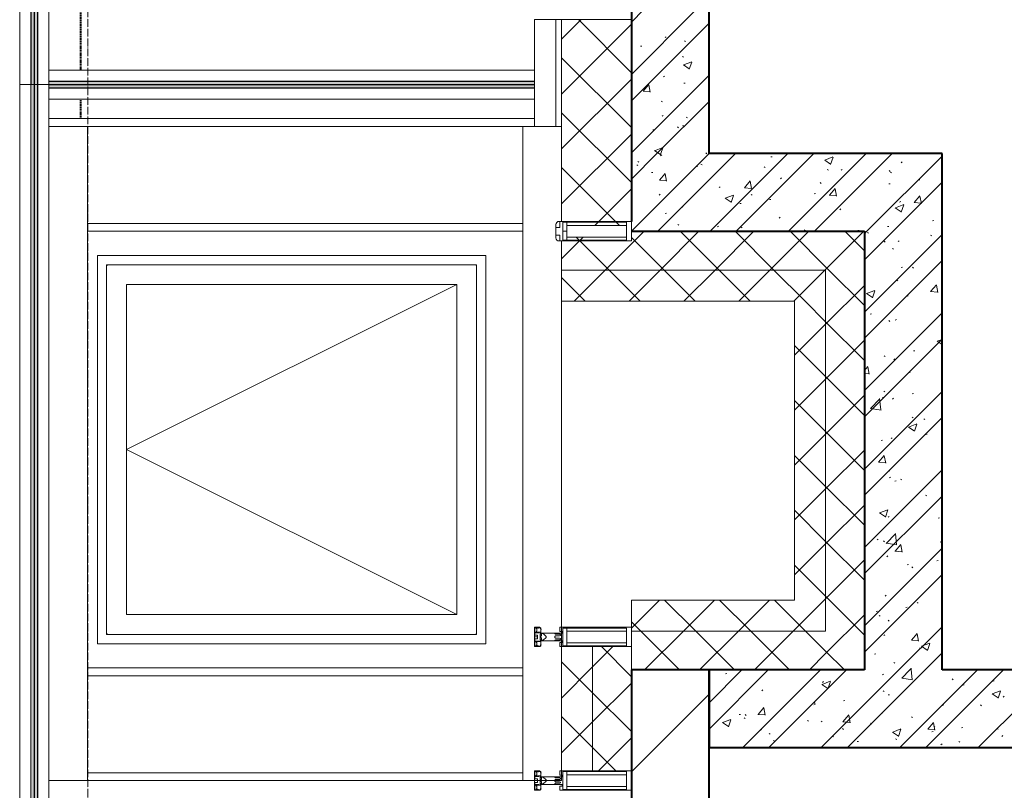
# Model space of a CAD drawing. Header units: millimetres. Extents: x -816133 to 919604, y 87941 to 147341.
# Tile 57 of 256: x -49027 to -46492, y 129214 to 131199. Entities that reach past the tile are written whole.
import ezdxf

# ---------------------------------------------------------------- set-up
doc = ezdxf.new("R2010")
doc.units = ezdxf.units.MM
for name, pattern in [('Линия сетки', [25, 20, -2.5, 0, -2.5]), ('Штрих_3_1_5_', [4.5, 3, -1.5]), ('Штриховая_ш3 п1_5', [4.5, 3, -1.5])]:
    doc.linetypes.add(name, pattern=pattern)
for name, color, linetype, lineweight in [('A-000-M_MASS', 7, 'Continuous', 18), ('A-200-M_WALL', 7, 'Continuous', 18), ('A-200-M_WALL_EXT', 7, 'Continuous', 18), ('A-200-M_WALL_INT', 7, 'Continuous', 18), ('A-200-M_WALL_PAT', 7, 'Continuous', 40), ('A-214-M_CURT_WALL', 7, 'Continuous', 18), ('S-280-M_STRUCT_FRAME', 7, 'Continuous', 18), ('Z-030-M_GRID', 7, 'Continuous', 9), ('Z-060-M_DETAIL', 7, 'Continuous', 18), ('Ограждение', 7, 'Continuous', 5), ('Поручни', 252, 'Continuous', 5), ('СС-011-ПОЖ-СИГНАЛИЗАЦИЯ', 1, 'Continuous', 30)]:
    doc.layers.add(name, color=color, linetype=linetype, lineweight=lineweight)
doc.layers.add('A-010-M_ROOM_SEPARATION', color=4, linetype='Штриховая_ш3 п1_5', lineweight=40, true_color=0x00ffff)

# ---------------------------------------------------------------- blocks, each defined once
blk = doc.blocks.new('10эт')
at = {"layer": 'Ограждение', "lineweight": 5}
h = blk.add_hatch(color=9, dxfattribs=at)
h.paths.add_polyline_path([(311305.7, 129909.1), (311313.7, 129909.1), (311313.7, 131180.7), (311305.7, 131180.7), (311305.7, 129996.5)])
h.paths.add_polyline_path([(311313.7, 131198.7), (311313.7, 132461.4), (311305.7, 132461.4), (311305.7, 131198.7)])
h.paths.add_polyline_path([(311313.7, 132479.4), (311313.7, 133751.1), (311305.7, 133751.1), (311305.7, 132479.4)])
h = blk.add_hatch(color=9, dxfattribs=at)
h.paths.add_polyline_path([(311314.7, 129909.1), (311322.7, 129909.1), (311322.7, 131180.7), (311314.7, 131180.7), (311314.7, 129996.5)])
h.paths.add_polyline_path([(311322.7, 131198.7), (311322.7, 132461.4), (311314.7, 132461.4), (311314.7, 131198.7)])
h.paths.add_polyline_path([(311322.7, 132479.4), (311322.7, 133751.1), (311314.7, 133751.1), (311314.7, 132479.4)])
for points in [[(311305.5, 128028.1), (311313.5, 128028.1), (311313.5, 129909.1), (311305.5, 129909.1), (311305.5, 128202.7)], [(311314.5, 128028.1), (311322.5, 128028.1), (311322.5, 129909.1), (311314.5, 129909.1), (311314.5, 128202.7)], [(312601.7, 129909.1), (312601.7, 129917.1), (311351.7, 129917.1), (311351.7, 129909.1), (312487.5, 129909.1)], [(312601.7, 129900.1), (312601.7, 129908.1), (311351.7, 129908.1), (311351.7, 129900.1), (312487.5, 129900.1)]]:
    blk.add_hatch(color=9, dxfattribs=at).paths.add_polyline_path(points)
at = {"layer": 'A-000-M_MASS', "color": 9, "lineweight": 5}
for p, q in [((311476.7, 128468.5), (311476.7, 129468.5)), ((312476.7, 129468.5), (311476.7, 129468.5)), ((312476.7, 129468.5), (312476.7, 128468.5)), ((311500.4, 129444.8), (311500.4, 128492.3)), ((312453, 129444.8), (311500.4, 129444.8)), ((312453, 128492.3), (312453, 129444.8)), ((312401.7, 129393.5), (311551.7, 128968.5)), ((311551.7, 129393.5), (311551.7, 128543.5)), ((312401.7, 129393.5), (311551.7, 129393.5)), ((312401.7, 128543.5), (312401.7, 129393.5)), ((311551.7, 128968.5), (312401.7, 128543.5)), ((311551.7, 128543.5), (312401.7, 128543.5)), ((311500.4, 128492.3), (312453, 128492.3)), ((312476.7, 128468.5), (311476.7, 128468.5))]:
    blk.add_line(p, q, dxfattribs=at)
for points, knots in [([(311502.4, 129442.8), (311502.3, 129443), (311502, 129443.3), (311501.7, 129443.6), (311501.5, 129443.8), (311501.3, 129443.9), (311501.2, 129444.1), (311501, 129444.2), (311500.9, 129444.4), (311500.7, 129444.6), (311500.6, 129444.7), (311500.5, 129444.8), (311500.4, 129444.8), (311500.4, 129444.8)], [0, 0, 0, 0, 0.166667, 0.25, 0.333333, 0.375, 0.416667, 0.5, 0.583333, 0.666667, 0.75, 0.833333, 1, 1, 1, 1]), ([(312453, 129444.8), (312453, 129444.8), (312453, 129444.8), (312452.9, 129444.7), (312452.8, 129444.6), (312452.6, 129444.4), (312452.4, 129444.2), (312452.3, 129444.1), (312452.1, 129443.9), (312452, 129443.8), (312451.8, 129443.6), (312451.5, 129443.3), (312451.2, 129443), (312451, 129442.8)], [-1, -1, -1, -1, -0.833333, -0.75, -0.666667, -0.583333, -0.5, -0.416667, -0.375, -0.333333, -0.25, -0.166667, 0, 0, 0, 0]), ([(311502.4, 128494.3), (311502.3, 128494.1), (311502, 128493.8), (311501.7, 128493.5), (311501.5, 128493.3), (311501.3, 128493.1), (311501.2, 128493), (311501, 128492.8), (311500.9, 128492.7), (311500.7, 128492.5), (311500.6, 128492.4), (311500.5, 128492.3), (311500.4, 128492.3), (311500.4, 128492.3)], [0, 0, 0, 0, 0.166667, 0.25, 0.333333, 0.375, 0.416667, 0.5, 0.583333, 0.666667, 0.75, 0.833333, 1, 1, 1, 1]), ([(312451, 128494.3), (312451.2, 128494.1), (312451.5, 128493.8), (312451.8, 128493.5), (312452, 128493.3), (312452.1, 128493.1), (312452.3, 128493), (312452.4, 128492.8), (312452.6, 128492.7), (312452.8, 128492.5), (312452.9, 128492.4), (312453, 128492.3), (312453, 128492.3), (312453, 128492.3)], [0, 0, 0, 0, 0.166667, 0.25, 0.333333, 0.375, 0.416667, 0.5, 0.583333, 0.666667, 0.75, 0.833333, 1, 1, 1, 1])]:
    blk.add_open_spline(points, degree=3, knots=knots, dxfattribs=at)
at = {"layer": 'A-010-M_ROOM_SEPARATION', "color": 9, "linetype": 'Штрих_3_1_5_'}
for p, q in [((311434.2, 129946.1), (311434.2, 136868.6)), ((311434.2, 129821.1), (311434.2, 129871.1))]:
    blk.add_line(p, q, dxfattribs=at)
at = {"layer": 'A-200-M_WALL', "color": 9, "lineweight": 9}
for p, q in [((312601.7, 130076.1), (312601.7, 129801.1)), ((312851.7, 130076.1), (312601.7, 130076.1)), ((312656.7, 129801.1), (312656.7, 130076.1)), ((312671.7, 129801.1), (312671.7, 130076.1)), ((312851.7, 129556.1), (312851.7, 130076.1)), ((313351.7, 129431.1), (312671.7, 129431.1)), ((313351.7, 129431.1), (313351.7, 129351.1)), ((313351.7, 128501.1), (313351.7, 129351.1)), ((312851.7, 128501.1), (313271.7, 128501.1)), ((313351.7, 128501.1), (313271.7, 128501.1)), ((312851.7, 128461.1), (312671.7, 128461.1)), ((312751.7, 128141.1), (312751.7, 128461.1)), ((312851.7, 128141.1), (312851.7, 128461.1)), ((312671.7, 128141.1), (312851.7, 128141.1))]:
    blk.add_line(p, q, dxfattribs=at)
at = {"layer": 'A-200-M_WALL_EXT', "color": 9, "lineweight": 9}
for p, q in [((313451.7, 129531.1), (312851.7, 129531.1)), ((313451.7, 129431.1), (313451.7, 129531.1)), ((313451.7, 129351.1), (313451.7, 129431.1)), ((312671.7, 129351.1), (313271.7, 129351.1)), ((313271.7, 129351.1), (313271.7, 128581.1)), ((313451.7, 128401.1), (313451.7, 129351.1)), ((313271.7, 128581.1), (312851.7, 128581.1)), ((312851.7, 128581.1), (312851.7, 128401.1)), ((312851.7, 128401.1), (313271.7, 128401.1)), ((313271.7, 128401.1), (313351.7, 128401.1)), ((313351.7, 128401.1), (313451.7, 128401.1))]:
    blk.add_line(p, q, dxfattribs=at)
at = {"layer": 'A-200-M_WALL_EXT', "color": 9, "lineweight": 40}
for p, q in [((313051.5, 128401.1), (312851.5, 128401.1)), ((312851.5, 128401.1), (312851.5, 127726)), ((313051.5, 127701.1), (313051.5, 128401.1))]:
    blk.add_line(p, q, dxfattribs=at)
at = {"layer": 'A-200-M_WALL_INT', "color": 9, "lineweight": 40}
for p, q in [((312851.5, 130101.1), (312851.5, 129731.1)), ((313051.5, 129731.1), (313051.5, 130101.1)), ((312851.5, 129731.1), (312851.5, 129556)), ((313651.7, 129731.1), (313051.5, 129731.1)), ((313651.7, 129531.1), (313651.7, 129731.1)), ((312851.7, 129531.1), (313451.7, 129531.1)), ((313451.7, 129531.1), (313451.7, 128401.1)), ((313651.7, 128401.1), (313651.7, 129531.1)), ((313451.7, 128401.1), (313051.5, 128401.1)), ((313051.5, 128401.1), (313051.5, 128201.1)), ((317851.7, 128401.1), (313651.7, 128401.1)), ((313051.5, 128201.1), (317851.7, 128201.1))]:
    blk.add_line(p, q, dxfattribs=at)
at = {"layer": 'A-200-M_WALL_INT', "color": 9, "lineweight": 5}
for p, q in [((311351.7, 129821.1), (311351.7, 129801.1)), ((311351.7, 129821.1), (312601.7, 129821.1)), ((312601.7, 129821.1), (312601.7, 129801.1)), ((312571.7, 129801.1), (311451.5, 129801.1)), ((311451.5, 129801.1), (312571.7, 129801.1)), ((312571.7, 129551.1), (311451.5, 129551.1)), ((311451.5, 129551.1), (312571.7, 129551.1)), ((312571.7, 129531.1), (311451.5, 129531.1)), ((311451.5, 128406.1), (312571.7, 128406.1)), ((311451.5, 128386.1), (312571.7, 128386.1)), ((312571.7, 128386.1), (311451.5, 128386.1)), ((311451.5, 128136.1), (312571.7, 128136.1)), ((312571.7, 128136.1), (311451.5, 128136.1)), ((312571.7, 128116.1), (311451.5, 128116.1))]:
    blk.add_line(p, q, dxfattribs=at)
at = {"layer": 'A-200-M_WALL_PAT', "color": 9, "linetype": 'Continuous', "lineweight": 9}
for p, q in [((312851.5, 129934.7), (313017.8, 130101.1)), ((312851.5, 130069.5), (312883.1, 130101.1)), ((312851.5, 129867.4), (313051.5, 130067.4)), ((312938.1, 130030), (312940.7, 130032.1)), ((312874.8, 130007.4), (312878.1, 130007.8)), ((312987.9, 130021.6), (312990.7, 130019.8)), ((312982.9, 129981.6), (312985.3, 129979.3)), ((312985.3, 129959.8), (313000.5, 129949.5)), ((312985.4, 129959.6), (313006.8, 129967.8)), ((313000.7, 129948.6), (313006.9, 129967)), ((312851.5, 129732.7), (313051.5, 129932.7)), ((312934.3, 129928.5), (312937, 129930.6)), ((312881.6, 129891.6), (312896.3, 129909.1)), ((312899.9, 129889.2), (312896.4, 129908.3)), ((312986.9, 129912.5), (312990.2, 129912.9)), ((312881.5, 129891.6), (312899.7, 129890)), ((312917.2, 129731.1), (313051.5, 129865.3)), ((312928.5, 129865.9), (312931.4, 129864.1)), ((312930.6, 129827.1), (312933.3, 129829.1)), ((312983.2, 129802.3), (312986.5, 129802.8)), ((312992.8, 129824.9), (312995.6, 129823.1)), ((312906.7, 129792.3), (312910, 129792.7)), ((312970.3, 129799.8), (312972.7, 129797.5)), ((312851.6, 129665.4), (312917.2, 129731.1)), ((312851.9, 129531.1), (313051.9, 129731.1)), ((312911.2, 129738.7), (312922.6, 129731.1)), ((312911.3, 129738.6), (312932.6, 129746.8)), ((312919.2, 129531.1), (313119.2, 129731.1)), ((312922.6, 129731.1), (312926.3, 129728.5)), ((312926.5, 129727.6), (312927.7, 129731.1)), ((312926.9, 129725.6), (312929.6, 129727.7)), ((312927.7, 129731.1), (312932.7, 129746)), ((313043.3, 129732.8), (313045.2, 129731.1)), ((313045.2, 129731.1), (313045.8, 129730.6)), ((313054, 129531.1), (313254, 129731.1)), ((313121.3, 129531.1), (313321.3, 129731.1)), ((313256, 129531.1), (313456, 129731.1)), ((313323.4, 129531.1), (313523.4, 129731.1)), ((312865.5, 129702.3), (312868, 129700)), ((312867.9, 129711), (312870.7, 129709.2)), ((313030.6, 129704.1), (313033.4, 129702.3)), ((313210.7, 129722.6), (313214.1, 129723.1)), ((313349.2, 129714.3), (313364.4, 129704.1)), ((313349.3, 129714.2), (313370.6, 129722.4)), ((313364.6, 129703.2), (313370.8, 129721.6)), ((313458.1, 129531.1), (313651.7, 129724.7)), ((313545.9, 129707.5), (313548.6, 129709.5)), ((312903, 129682.1), (312906.4, 129682.6)), ((312923.9, 129662.3), (312938.6, 129679.8)), ((312942.2, 129659.9), (312938.7, 129679)), ((313018.5, 129697.3), (313021.8, 129697.8)), ((313193.3, 129697.2), (313196.1, 129695.4)), ((313356, 129690.3), (313358.8, 129688.5)), ((313392, 129688), (313394.6, 129690)), ((313515.2, 129687.2), (313517.7, 129684.9)), ((313518.7, 129683.5), (313521.6, 129681.7)), ((312923.8, 129662.3), (312942, 129660.7)), ((313142.5, 129643.2), (313157.2, 129660.7)), ((313160.8, 129640.8), (313157.3, 129659.9)), ((313235.5, 129666.5), (313238.2, 129668.6)), ((313337.5, 129656.7), (313339.9, 129654.4)), ((313514.8, 129653), (313518.1, 129653.4)), ((313525.4, 129531.1), (313651.7, 129657.4)), ((313591.3, 129663.1), (313594.6, 129663.5)), ((312923.2, 129624.2), (312925.9, 129626.2)), ((313077.2, 129643.7), (313079.8, 129645.7)), ((313142.4, 129643.2), (313160.6, 129641.6)), ((313159.7, 129626.1), (313162.2, 129623.9)), ((313322.5, 129627.7), (313325.8, 129628.1)), ((313361.2, 129624.1), (313375.9, 129641.6)), ((313379.5, 129621.6), (313375.9, 129640.7)), ((313093.1, 129616), (313108.3, 129605.8)), ((313093.2, 129615.9), (313114.5, 129624.1)), ((313108.5, 129604.8), (313114.7, 129623.3)), ((313130.6, 129602.4), (313133.9, 129602.9)), ((313207.1, 129612.5), (313210.4, 129612.9)), ((313361, 129624.1), (313379.2, 129622.5)), ((313542.2, 129606), (313544.9, 129608.1)), ((313579.6, 129605), (313597.9, 129603.4)), ((313579.8, 129604.9), (313594.5, 129622.5)), ((313598.1, 129602.5), (313594.6, 129621.6)), ((312938.3, 129577.1), (312941.6, 129577.5)), ((312982, 129595.6), (312984.4, 129593.4)), ((313388.3, 129586.5), (313390.9, 129588.6)), ((313531.1, 129591.6), (313546.3, 129581.4)), ((313531.2, 129591.5), (313552.6, 129599.6)), ((313546.5, 129580.4), (313552.7, 129598.9)), ((313231.8, 129565.1), (313234.4, 129567.1)), ((313626.6, 129558.1), (313629.9, 129558.5)), ((312971.3, 129548.3), (312974.1, 129546.5)), ((313073.5, 129542.2), (313076.1, 129544.2)), ((313134, 129541.5), (313136.8, 129539.7)), ((313296.7, 129534.6), (313299.5, 129532.8)), ((313434.6, 129532.8), (313437.9, 129533.2)), ((313451.7, 129524.7), (313458.1, 129531.1)), ((313451.7, 129457.4), (313525.4, 129531.1)), ((313459.4, 129527.7), (313462.2, 129525.9)), ((313511.1, 129542.9), (313514.5, 129543.3)), ((313451.7, 129322.6), (313651.7, 129522.6)), ((313502.6, 129505.3), (313505.1, 129503.1)), ((313538.5, 129504.6), (313541.2, 129506.6)), ((313622.1, 129520.8), (313624.9, 129519)), ((313523.6, 129486.8), (313526.5, 129485)), ((313451.7, 129255.3), (313651.7, 129455.3)), ((313453.7, 129418.5), (313451.7, 129435.5)), ((313546.4, 129437.8), (313549.7, 129438.3)), ((313575.7, 129438.4), (313578.1, 129436.1)), ((313451.7, 129418.1), (313454, 129417.8)), ((313534.8, 129403.1), (313537.5, 129405.1)), ((313457.1, 129370.4), (313478.4, 129378.6)), ((313472.4, 129359.4), (313478.5, 129377.8)), ((313621.9, 129375.7), (313640.1, 129374.1)), ((313622.1, 129375.7), (313636.8, 129393.2)), ((313640.4, 129373.2), (313636.9, 129392.3)), ((313457, 129370.6), (313472.1, 129360.4)), ((313561.4, 129365.9), (313564.3, 129364.1)), ((313451.7, 129120.6), (313651.7, 129320.6)), ((313466.2, 129317.6), (313469.5, 129318.1)), ((313514.3, 129301.2), (313516.8, 129298.9)), ((313531.1, 129301.6), (313533.8, 129303.7)), ((313451.7, 129053.2), (313651.7, 129253.2)), ((313638.9, 129247.9), (313651.7, 129239.2)), ((313639, 129247.7), (313651.7, 129252.6)), ((313578.3, 129222.7), (313581.6, 129223.2)), ((313502.1, 129210.1), (313504.9, 129208.3)), ((313527.4, 129200.2), (313530.1, 129202.2)), ((313451.7, 129172.6), (313460.4, 129183)), ((313464, 129163.1), (313460.5, 129182.2)), ((313566.4, 129169.2), (313569.2, 129167.4)), ((313451.7, 129165), (313463.8, 129164)), ((313451.7, 128918.5), (313651.7, 129118.5)), ((313501.7, 129119.4), (313504.2, 129117.1)), ((313467.3, 129074.5), (313491, 129099.2)), ((313494.1, 129071.1), (313490.7, 129100.1)), ((313498.1, 129102.5), (313501.4, 129102.9)), ((313523.7, 129098.7), (313526.4, 129100.7)), ((313574.6, 129112.6), (313578, 129113)), ((313467.3, 129074.6), (313494.4, 129070.4)), ((313451.7, 128851.2), (313651.7, 129051.2)), ((313574.8, 129052.4), (313577.2, 129050.2)), ((313604.2, 129048.3), (313607, 129046.5)), ((313564.7, 129026.8), (313579.9, 129016.6)), ((313564.9, 129026.7), (313586.2, 129034.9)), ((313580.1, 129015.7), (313586.3, 129034.1)), ((313494.5, 128992.4), (313497.8, 128992.8)), ((313520, 128997.2), (313522.7, 128999.3)), ((313609.9, 129007.6), (313613.2, 129008)), ((313488, 128936.3), (313502.7, 128953.8)), ((313506.3, 128933.8), (313502.8, 128952.9)), ((313451.7, 128716.5), (313651.7, 128916.5)), ((313487.9, 128936.3), (313506.1, 128934.7)), ((313513.4, 128915.2), (313515.9, 128913)), ((313516.3, 128895.8), (313519, 128897.8)), ((313544.8, 128892.6), (313547.6, 128890.8)), ((313529.7, 128887.3), (313533, 128887.8)), ((313451.7, 128649.1), (313651.7, 128849.1)), ((313609.1, 128851.6), (313611.9, 128849.8)), ((313490.7, 128805.7), (313512, 128813.9)), ((313490.6, 128805.8), (313505.7, 128795.6)), ((313506, 128794.6), (313512.1, 128813.1)), ((313512.6, 128794.3), (313515.2, 128796.3)), ((313641.8, 128792.4), (313645.1, 128792.9)), ((313451.7, 128767.4), (313452.9, 128767.6)), ((313507.7, 128727.1), (313531.4, 128751.9)), ((313534.5, 128723.8), (313531.2, 128752.7)), ((313451.7, 128514.4), (313651.7, 128714.4)), ((313484.2, 128737.7), (313487, 128735.9)), ((313500.8, 128733.4), (313503.3, 128731.1)), ((313507.7, 128727.2), (313534.8, 128723)), ((313530.3, 128707), (313545, 128724.5)), ((313548.6, 128704.6), (313545.1, 128723.7)), ((313646.9, 128730.8), (313649.7, 128729)), ((313508.9, 128692.8), (313511.5, 128694.9)), ((313530.2, 128707), (313548.4, 128705.4)), ((313561.6, 128672.2), (313565, 128672.7)), ((313573.9, 128666.5), (313576.3, 128664.2)), ((313638.1, 128682.3), (313641.5, 128682.7)), ((313451.7, 128447.1), (313651.7, 128647.1)), ((313505.2, 128591.4), (313507.8, 128593.4)), ((313558, 128562.1), (313561.3, 128562.5)), ((313587.5, 128575), (313590.3, 128573.2)), ((313481.4, 128552), (313484.8, 128552.4)), ((313489.1, 128541), (313491.9, 128539.2)), ((313512.5, 128529.3), (313515, 128527)), ((313540.4, 128401.1), (313651.7, 128512.4)), ((313501.5, 128489.9), (313504.1, 128491.9)), ((313572.6, 128477.7), (313587.3, 128495.2)), ((313590.9, 128475.3), (313587.4, 128494.4)), ((313572.5, 128477.7), (313590.7, 128476.2)), ((313598.4, 128462.1), (313613.5, 128451.8)), ((313598.5, 128461.9), (313619.8, 128470.1)), ((313613.7, 128450.9), (313619.9, 128469.3)), ((313477.8, 128441.9), (313481.1, 128442.3)), ((313593.2, 128457.1), (313596.5, 128457.5)), ((313607.7, 128401.1), (313651.7, 128445)), ((313526.9, 128420.1), (313529.7, 128418.3)), ((313051.5, 128316.2), (313136.3, 128401.1)), ((313051.5, 128248.9), (313203.6, 128401.1)), ((313093.5, 128391.3), (313096.9, 128391.7)), ((313138.3, 128201.1), (313338.3, 128401.1)), ((313205.7, 128201.1), (313405.7, 128401.1)), ((313340.4, 128201.1), (313540.4, 128401.1)), ((313407.7, 128201.1), (313607.7, 128401.1)), ((313497.8, 128388.4), (313500.4, 128390.5)), ((313542.5, 128201.1), (313742.5, 128401.1)), ((313548.1, 128379.8), (313568.5, 128401.1)), ((313568.5, 128401.1), (313571.8, 128404.5)), ((313572.1, 128401.1), (313571.6, 128405.4)), ((313574.9, 128376.4), (313572.1, 128401.1)), ((313609.8, 128201.1), (313809.8, 128401.1)), ((313744.5, 128201.1), (313944.5, 128401.1)), ((313342.3, 128363.8), (313357.4, 128353.5)), ((313342.4, 128363.6), (313363.7, 128371.8)), ((313343.8, 128368.9), (313346.5, 128371)), ((313357.6, 128352.6), (313363.8, 128371)), ((313548.1, 128379.9), (313575.2, 128375.7)), ((313677.7, 128377.9), (313680.2, 128375.7)), ((313705.3, 128362.2), (313708.6, 128362.6)), ((313781.8, 128372.2), (313785.2, 128372.7)), ((312851.6, 128138.8), (313051.5, 128338.7)), ((313187.3, 128347.5), (313190, 128349.5)), ((313499.9, 128347.4), (313502.4, 128345.2)), ((313513, 128336.8), (313516.4, 128337.3)), ((313780.3, 128339.3), (313795.5, 128329.1)), ((313780.4, 128339.2), (313801.7, 128347.4)), ((313795.7, 128328.2), (313801.8, 128346.6)), ((313808.9, 128331.3), (313811.5, 128333.3)), ((313321.1, 128311.6), (313324.4, 128312)), ((313322.2, 128316.9), (313324.6, 128314.6)), ((313397.6, 128321.6), (313400.9, 128322.1)), ((313652.4, 128309.8), (313655, 128311.9)), ((313750.7, 128311), (313753.2, 128308.7)), ((313128.8, 128286.3), (313132.1, 128286.7)), ((313144.4, 128286.4), (313146.9, 128284.1)), ((313177.5, 128286.7), (313195.7, 128285.1)), ((313177.7, 128286.7), (313192.4, 128304.2)), ((313196, 128284.3), (313192.4, 128303.4)), ((313396.3, 128267.6), (313411, 128285.1)), ((313414.6, 128265.2), (313411.1, 128284.3)), ((313494.1, 128287), (313496.7, 128289)), ((313086.2, 128265.4), (313101.3, 128255.2)), ((313086.3, 128265.3), (313107.6, 128273.5)), ((313101.5, 128254.3), (313107.7, 128272.7)), ((313142.1, 128278.1), (313144.9, 128276.3)), ((313304.8, 128271.2), (313307.6, 128269.4)), ((313340.1, 128267.5), (313342.8, 128269.5)), ((313396.1, 128267.6), (313414.4, 128266)), ((313467.5, 128264.3), (313470.4, 128262.5)), ((313573, 128280.5), (313575.4, 128278.2)), ((313614.9, 128248.5), (313629.6, 128266)), ((313633.2, 128246), (313629.7, 128265.1)), ((313630.2, 128257.5), (313633.1, 128255.7)), ((313183.6, 128246), (313186.3, 128248)), ((313206.4, 128237.2), (313209.2, 128235.4)), ((313395.2, 128250), (313397.7, 128247.7)), ((313524.2, 128241), (313539.4, 128230.8)), ((313524.3, 128240.9), (313545.6, 128249.1)), ((313539.6, 128229.9), (313545.7, 128248.3)), ((313614.8, 128248.5), (313633, 128246.9)), ((313625.1, 128241.9), (313628.5, 128242.4)), ((313701.6, 128252), (313705, 128252.5)), ((313792.9, 128250.6), (313795.8, 128248.8)), ((313805.2, 128229.8), (313807.8, 128231.9)), ((313217.5, 128219.5), (313219.9, 128217.2)), ((313369.1, 128230.3), (313371.9, 128228.5)), ((313432.8, 128216.6), (313436.2, 128217.1)), ((313531.8, 128223.4), (313534.6, 128221.6)), ((313648.7, 128208.4), (313651.3, 128210.4)), ((313694.5, 128216.5), (313697.3, 128214.7)), ((313317.4, 128201.4), (313320.7, 128201.9))]:
    blk.add_line(p, q, dxfattribs=at)
at = {"layer": 'A-200-M_WALL_PAT', "color": 9, "linetype": 'Continuous', "lineweight": 5}
for p, q in [((312671.7, 130025.8), (312722, 130076.1)), ((312671.7, 129884.4), (312851.7, 130064.4)), ((312851.7, 129939.4), (312715, 130076.1)), ((312851.7, 129797.9), (312671.7, 129977.9)), ((312671.7, 129743), (312851.7, 129923)), ((312851.7, 129656.5), (312671.7, 129836.5)), ((312671.7, 129601.5), (312851.7, 129781.5)), ((312820.9, 129546), (312671.7, 129695.1)), ((312757.5, 129546), (312851.7, 129640.1)), ((312784.1, 129431.1), (312884.1, 129531.1)), ((312925.5, 129431.1), (313025.5, 129531.1)), ((313077.2, 129431.1), (312977.2, 129531.1)), ((313066.9, 129431.1), (313166.9, 129531.1)), ((313218.6, 129431.1), (313118.6, 129531.1)), ((313208.3, 129431.1), (313308.3, 129531.1)), ((313360, 129431.1), (313260, 129531.1)), ((313349.8, 129431.1), (313449.8, 129531.1)), ((313451.7, 129480.8), (313401.4, 129531.1)), ((312671.7, 129460.1), (312727.7, 129516.2)), ((312794.3, 129431.1), (312709.2, 129516.2)), ((312935.8, 129431.1), (312851.7, 129515.1)), ((312704.1, 129351.1), (312784.1, 129431.1)), ((312874.3, 129351.1), (312794.3, 129431.1)), ((312845.5, 129351.1), (312925.5, 129431.1)), ((313015.8, 129351.1), (312935.8, 129431.1)), ((312986.9, 129351.1), (313066.9, 129431.1)), ((313157.2, 129351.1), (313077.2, 129431.1)), ((313128.3, 129351.1), (313208.3, 129431.1)), ((313298.6, 129351.1), (313218.6, 129431.1)), ((313269.8, 129351.1), (313349.8, 129431.1)), ((313451.7, 129339.4), (313360, 129431.1)), ((312732.9, 129351.1), (312671.7, 129412.2)), ((313351.7, 129291.6), (313451.7, 129391.6)), ((313351.7, 129297.9), (313298.6, 129351.1)), ((313451.7, 129197.9), (313351.7, 129297.9)), ((313271.7, 129211.6), (313351.7, 129291.6)), ((313351.7, 129150.2), (313451.7, 129250.2)), ((313351.7, 129156.5), (313271.7, 129236.5)), ((313271.7, 129070.2), (313351.7, 129150.2)), ((313451.7, 129056.5), (313351.7, 129156.5)), ((313351.7, 129015.1), (313271.7, 129095.1)), ((313351.7, 129008.7), (313451.7, 129108.7)), ((313271.7, 128928.7), (313351.7, 129008.7)), ((313451.7, 128915.1), (313351.7, 129015.1)), ((313351.7, 128867.3), (313451.7, 128967.3)), ((313351.7, 128873.7), (313271.7, 128953.7)), ((313271.7, 128787.3), (313351.7, 128867.3)), ((313451.7, 128773.7), (313351.7, 128873.7)), ((313351.7, 128725.9), (313451.7, 128825.9)), ((313351.7, 128732.2), (313271.7, 128812.2)), ((313271.7, 128645.9), (313351.7, 128725.9)), ((313451.7, 128632.2), (313351.7, 128732.2)), ((313351.7, 128590.8), (313271.7, 128670.8)), ((313351.7, 128584.5), (313451.7, 128684.5)), ((313451.7, 128490.8), (313351.7, 128590.8)), ((312851.7, 128508.7), (312924, 128581.1)), ((313017.2, 128501.1), (312937.2, 128581.1)), ((312985.4, 128501.1), (313065.4, 128581.1)), ((313158.7, 128501.1), (313078.7, 128581.1)), ((313126.9, 128501.1), (313206.9, 128581.1)), ((313271.7, 128529.4), (313220.1, 128581.1)), ((313271.7, 128504.5), (313351.7, 128584.5)), ((313351.7, 128443.1), (313451.7, 128543.1)), ((312875.8, 128501.1), (312851.7, 128525.1)), ((313300.1, 128501.1), (313271.7, 128529.4)), ((312975.8, 128401.1), (312875.8, 128501.1)), ((312885.4, 128401.1), (312985.4, 128501.1)), ((313117.2, 128401.1), (313017.2, 128501.1)), ((313026.9, 128401.1), (313126.9, 128501.1)), ((313258.7, 128401.1), (313158.7, 128501.1)), ((313168.3, 128401.1), (313268.3, 128501.1)), ((313268.3, 128501.1), (313271.7, 128504.5)), ((313351.7, 128449.4), (313300.1, 128501.1)), ((312751.7, 128408.7), (312804, 128461.1)), ((312851.7, 128383.7), (312774.4, 128461.1)), ((313309.7, 128401.1), (313351.7, 128443.1)), ((313400.1, 128401.1), (313351.7, 128449.4)), ((312751.7, 128342.3), (312671.7, 128422.3)), ((312671.7, 128328.7), (312751.7, 128408.7)), ((313451.1, 128401.1), (313451.7, 128401.6)), ((312751.7, 128267.3), (312851.7, 128367.3)), ((312851.7, 128242.3), (312751.7, 128342.3)), ((312751.7, 128200.9), (312671.7, 128280.9)), ((312671.7, 128187.3), (312751.7, 128267.3)), ((312766.9, 128141.1), (312851.7, 128225.9)), ((312811.5, 128141.1), (312751.7, 128200.9))]:
    blk.add_line(p, q, dxfattribs=at)
at = {"layer": 'A-214-M_CURT_WALL', "color": 9, "lineweight": 5, "extrusion": (0, 0, -1)}
for p, q in [((312839, 129556.1), (312675.3, 129556.1)), ((312675.3, 129506.1), (312839, 129506.1)), ((312851.7, 128511.1), (312671.7, 128511.1)), ((312851.7, 128461.1), (312851.7, 128511.1)), ((312671.7, 128461.1), (312851.7, 128461.1))]:
    blk.add_line(p, q, dxfattribs=at)
at = {"layer": 'A-214-M_CURT_WALL', "color": 9, "lineweight": 5}
blk.add_line((312601.7, 128091.1), (312601.7, 128116.1), dxfattribs=at)
at = {"layer": 'S-280-M_STRUCT_FRAME', "color": 9, "lineweight": 5}
for p, q in [((311351.5, 129801.1), (311451.5, 129801.1)), ((311351.5, 128116.1), (311351.5, 129801.1)), ((311451.5, 129801.1), (311451.5, 128116.1)), ((312571.7, 129801.1), (312671.7, 129801.1)), ((312571.7, 128116.1), (312571.7, 129801.1)), ((312671.7, 129801.1), (312671.7, 129556.1)), ((312671.7, 129506.1), (312671.7, 128116.1)), ((311451.5, 128116.1), (311351.5, 128116.1)), ((312671.7, 128116.1), (312571.7, 128116.1))]:
    blk.add_line(p, q, dxfattribs=at)
at = {"layer": 'Z-030-M_GRID', "color": 9, "linetype": 'Линия сетки'}
blk.add_line((311451.7, 116076.8), (311451.7, 137026.1), dxfattribs=at)
at = {"layer": 'Z-060-M_DETAIL', "color": 9, "lineweight": 5}
for p, q in [((312667, 129556.1), (312662, 129556.1)), ((312667, 129556.1), (312662, 129556.1)), ((312667, 129541.1), (312667, 129556.1)), ((312675.3, 129556.1), (312667, 129556.1)), ((312667, 129556.1), (312667, 129541.1)), ((312667, 129541.1), (312667, 129556.1)), ((312667, 129556.1), (312851.7, 129556.1)), ((312675.3, 129554.1), (312675.3, 129531.1)), ((312685.7, 129554.1), (312675.3, 129554.1)), ((312675.3, 129531.1), (312675.3, 129554.1)), ((312675.3, 129531.6), (312675.3, 129554.1)), ((312839, 129554.1), (312675.3, 129554.1)), ((312685.7, 129531.1), (312685.7, 129554.1)), ((312685.7, 129531.1), (312685.7, 129554.1)), ((312851.7, 129556.1), (312839, 129556.1)), ((312839, 129554.1), (312839, 129531.1)), ((312839, 129554.1), (312839, 129531.1)), ((312851.7, 129531.1), (312851.7, 129556.1)), ((312851.7, 129556.1), (312851.7, 129531.1)), ((312656.7, 129541.1), (312656.7, 129545.1)), ((312656.7, 129545.1), (312656.7, 129541.1)), ((312656.7, 129541.1), (312667, 129541.1)), ((312656.7, 129541.1), (312656.7, 129531.1)), ((312667, 129541.1), (312656.7, 129541.1)), ((312656.7, 129541.1), (312667, 129541.1)), ((312656.7, 129531.1), (312656.7, 129541.1)), ((312656.7, 129531.1), (312656.7, 129521.1)), ((312656.7, 129531.1), (312656.7, 129521.1)), ((312685.7, 129531.1), (312675.3, 129531.1)), ((312675.3, 129531.1), (312675.3, 129508.1)), ((312675.3, 129508.1), (312675.3, 129531.1)), ((312675.3, 129531.1), (312685.7, 129531.1)), ((312675.3, 129530.6), (312675.3, 129508.1)), ((312839, 129546), (312685.7, 129546)), ((312685.7, 129546), (312685.7, 129531.1)), ((312685.7, 129546), (312839, 129546)), ((312685.7, 129531.1), (312685.7, 129516.2)), ((312685.7, 129508.1), (312685.7, 129531.1)), ((312685.7, 129531.1), (312685.7, 129508.1)), ((312839, 129531.1), (312839, 129546)), ((312839, 129516.2), (312839, 129531.1)), ((312839, 129531.1), (312839, 129508.1)), ((312839, 129508.1), (312839, 129531.1)), ((312851.7, 129506.1), (312851.7, 129531.1)), ((312851.7, 129506.1), (312851.7, 129531.1)), ((312656.7, 129521.1), (312656.7, 129517.1)), ((312667, 129521.1), (312656.7, 129521.1)), ((312656.7, 129521.1), (312656.7, 129517.1)), ((312656.7, 129521.1), (312667, 129521.1)), ((312656.7, 129521.1), (312667, 129521.1)), ((312667, 129506.1), (312662, 129506.1)), ((312662, 129506.1), (312667, 129506.1)), ((312667, 129506.1), (312667, 129521.1)), ((312667, 129521.1), (312667, 129506.1)), ((312667, 129521.1), (312667, 129506.1)), ((312667, 129506.1), (312675.3, 129506.1)), ((312667, 129506.1), (312851.7, 129506.1)), ((312675.3, 129508.1), (312685.7, 129508.1)), ((312839, 129508.1), (312675.3, 129508.1)), ((312685.7, 129516.2), (312839, 129516.2)), ((312685.7, 129516.2), (312839, 129516.2)), ((312839, 129506.1), (312851.7, 129506.1)), ((312601.7, 128511.1), (312616, 128511.1)), ((312601.7, 128511.1), (312601.7, 128486.1)), ((312603, 128509.8), (312611.6, 128509.8)), ((312603, 128509.8), (312603, 128497.9)), ((312612.3, 128508.6), (312611.6, 128509.8)), ((312612.3, 128508.6), (312616.3, 128509.9)), ((312616.3, 128509.9), (312616, 128511.1)), ((312618.7, 128509.9), (312616.3, 128509.9)), ((312618.7, 128508.4), (312618.7, 128509.9)), ((312667, 128500.1), (312667, 128511.1)), ((312667, 128511.1), (312851.7, 128511.1)), ((312851.7, 128511.1), (312851.7, 128486.1)), ((312601.7, 128461.1), (312601.7, 128486.1)), ((312601.7, 128486.1), (312609.7, 128486.1)), ((312601.7, 128486.1), (312609.7, 128486.1)), ((312603, 128497.9), (312608.6, 128497.9)), ((312603.2, 128490.9), (312603.2, 128496.6)), ((312603.2, 128496.6), (312613, 128496.6)), ((312603.2, 128490.9), (312609.7, 128490.9)), ((312606.2, 128507.4), (312606.2, 128508.6)), ((312609.7, 128508.6), (312606.2, 128508.6)), ((312606.2, 128507.4), (312608.2, 128507.4)), ((312606.2, 128499.2), (312606.2, 128500.3)), ((312608.2, 128500.3), (312606.2, 128500.3)), ((312606.2, 128499.2), (312608.9, 128498.2)), ((312608.2, 128507.4), (312608.2, 128500.3)), ((312609.3, 128498.7), (312608.6, 128497.9)), ((312609.3, 128498.7), (312613.1, 128497.4)), ((312611.9, 128509.3), (312609.7, 128508.6)), ((312609.7, 128486.1), (312609.7, 128490.9)), ((312609.7, 128486.1), (312609.7, 128481.3)), ((312610.7, 128498.3), (312616.5, 128498.3)), ((312613, 128496.6), (312613.1, 128497.3)), ((312616.5, 128498.3), (312616.5, 128486.1)), ((312616.5, 128486.1), (312618.5, 128486.1)), ((312616.5, 128473.9), (312616.5, 128486.1)), ((312616.5, 128486.1), (312618.5, 128486.1)), ((312617.7, 128508.4), (312617.7, 128507.4)), ((312618.7, 128508.4), (312617.7, 128508.4)), ((312619.4, 128505), (312617.7, 128507.4)), ((312618.3, 128504.4), (312619.4, 128505)), ((312618.3, 128493.4), (312618.3, 128504.4)), ((312619.7, 128493.4), (312618.3, 128493.4)), ((312619.7, 128488.7), (312618.5, 128488.7)), ((312618.5, 128488.7), (312618.5, 128486.1)), ((312618.5, 128483.4), (312618.5, 128486.1)), ((312654.7, 128496.1), (312618.7, 128496.1)), ((312618.7, 128496.1), (312618.7, 128493.6)), ((312618.7, 128493.6), (312620.2, 128493.6)), ((312619.7, 128488.7), (312619.7, 128493.4)), ((312620.2, 128493.6), (312620.2, 128494.6)), ((312620.2, 128494.6), (312624.7, 128494.6)), ((312624.7, 128494.6), (312631.7, 128487.6)), ((312624.7, 128477.6), (312631.7, 128484.5)), ((312631.7, 128487.6), (312631.7, 128486.1)), ((312631.7, 128484.5), (312631.7, 128486.1)), ((312654.7, 128496.1), (312673, 128496.1)), ((312654.7, 128494.8), (312654.7, 128496.1)), ((312654.7, 128494.8), (312656.4, 128493.1)), ((312654.7, 128487.4), (312656.3, 128489)), ((312654.7, 128486.1), (312654.7, 128487.4)), ((312654.7, 128486.1), (312654.7, 128484.8)), ((312654.7, 128484.8), (312656.3, 128483.1)), ((312666.8, 128489), (312656.3, 128489)), ((312666.9, 128493.1), (312656.4, 128493.1)), ((312669, 128490.2), (312666.8, 128489)), ((312666.9, 128493.1), (312669, 128491.9)), ((312673, 128500.1), (312667, 128500.1)), ((312669, 128490.2), (312669, 128491.9)), ((312673, 128496.1), (312673, 128500.1)), ((312675.3, 128486.6), (312675.3, 128509.1)), ((312839, 128509.1), (312675.3, 128509.1)), ((312675.3, 128485.6), (312675.3, 128463.1)), ((312685.7, 128486.1), (312685.7, 128509.1)), ((312685.7, 128501), (312839, 128501)), ((312685.7, 128486.1), (312685.7, 128463.1)), ((312839, 128509.1), (312839, 128486.1)), ((312839, 128463.1), (312839, 128486.1)), ((312851.7, 128461.1), (312851.7, 128486.1)), ((312601.7, 128461.1), (312616, 128461.1)), ((312603, 128462.4), (312603, 128474.3)), ((312603, 128474.3), (312608.6, 128474.3)), ((312603, 128462.4), (312611.6, 128462.4)), ((312603.2, 128481.3), (312603.2, 128475.6)), ((312603.2, 128481.3), (312609.7, 128481.3)), ((312603.2, 128475.6), (312613, 128475.6)), ((312606.2, 128472.9), (312608.9, 128473.9)), ((312606.2, 128472.9), (312606.2, 128471.9)), ((312608.2, 128471.9), (312606.2, 128471.9)), ((312606.2, 128464.8), (312606.2, 128463.6)), ((312606.2, 128464.8), (312608.2, 128464.8)), ((312609.7, 128463.6), (312606.2, 128463.6)), ((312608.2, 128464.8), (312608.2, 128471.9)), ((312609.3, 128473.4), (312608.6, 128474.3)), ((312609.3, 128473.4), (312613.1, 128474.7)), ((312611.9, 128462.8), (312609.7, 128463.6)), ((312610.7, 128473.9), (312616.5, 128473.9)), ((312612.3, 128463.5), (312611.6, 128462.4)), ((312612.3, 128463.5), (312616.3, 128462.2)), ((312613, 128475.6), (312613.1, 128474.8)), ((312616.3, 128462.2), (312616, 128461.1)), ((312618.7, 128462.2), (312616.3, 128462.2)), ((312619.4, 128467.1), (312617.7, 128464.7)), ((312617.7, 128463.7), (312617.7, 128464.7)), ((312618.7, 128463.7), (312617.7, 128463.7)), ((312619.7, 128478.7), (312618.3, 128478.7)), ((312618.3, 128478.7), (312618.3, 128467.7)), ((312618.3, 128467.7), (312619.4, 128467.1)), ((312619.7, 128483.4), (312618.5, 128483.4)), ((312618.7, 128476.1), (312618.7, 128478.6)), ((312618.7, 128478.6), (312620.2, 128478.6)), ((312654.7, 128476.1), (312618.7, 128476.1)), ((312618.7, 128463.7), (312618.7, 128462.2)), ((312619.7, 128483.4), (312619.7, 128478.7)), ((312620.2, 128478.6), (312620.2, 128477.6)), ((312620.2, 128477.6), (312624.7, 128477.6)), ((312654.7, 128477.4), (312656.4, 128479)), ((312654.7, 128477.4), (312654.7, 128476.1)), ((312654.7, 128476.1), (312673, 128476.1)), ((312666.8, 128483.1), (312656.3, 128483.1)), ((312666.9, 128479), (312656.4, 128479)), ((312669, 128481.9), (312666.8, 128483.1)), ((312666.9, 128479), (312669, 128480.2)), ((312667, 128472.1), (312667, 128461.1)), ((312673, 128472.1), (312667, 128472.1)), ((312667, 128461.1), (312851.7, 128461.1)), ((312669, 128481.9), (312669, 128480.2)), ((312673, 128476.1), (312673, 128472.1)), ((312839, 128463.1), (312675.3, 128463.1)), ((312685.7, 128471.2), (312839, 128471.2)), ((312601.7, 128141.1), (312616, 128141.1)), ((312601.7, 128141.1), (312601.7, 128116.1)), ((312603, 128139.8), (312611.6, 128139.8)), ((312603, 128139.8), (312603, 128127.9)), ((312606.2, 128137.4), (312606.2, 128138.6)), ((312609.7, 128138.6), (312606.2, 128138.6)), ((312606.2, 128137.4), (312608.2, 128137.4)), ((312606.2, 128129.2), (312606.2, 128130.3)), ((312608.2, 128130.3), (312606.2, 128130.3)), ((312608.2, 128137.4), (312608.2, 128130.3)), ((312611.9, 128139.3), (312609.7, 128138.6)), ((312612.3, 128138.6), (312611.6, 128139.8)), ((312612.3, 128138.6), (312616.3, 128139.9)), ((312616.3, 128139.9), (312616, 128141.1)), ((312618.7, 128139.9), (312616.3, 128139.9)), ((312617.7, 128138.4), (312617.7, 128137.4)), ((312618.7, 128138.4), (312617.7, 128138.4)), ((312619.4, 128135), (312617.7, 128137.4)), ((312618.3, 128134.4), (312619.4, 128135)), ((312618.3, 128123.4), (312618.3, 128134.4)), ((312618.7, 128138.4), (312618.7, 128139.9)), ((312667, 128130.1), (312667, 128141.1)), ((312667, 128141.1), (312851.7, 128141.1)), ((312673, 128130.1), (312667, 128130.1)), ((312673, 128126.1), (312673, 128130.1)), ((312675.3, 128116.6), (312675.3, 128139.1)), ((312839, 128139.1), (312675.3, 128139.1)), ((312685.7, 128116.1), (312685.7, 128139.1)), ((312685.7, 128131), (312839, 128131)), ((312839, 128139.1), (312839, 128116.1)), ((312851.7, 128141.1), (312851.7, 128116.1)), ((312601.7, 128091.1), (312601.7, 128116.1)), ((312601.7, 128116.1), (312609.7, 128116.1)), ((312601.7, 128116.1), (312609.7, 128116.1)), ((312603, 128127.9), (312608.6, 128127.9)), ((312603, 128092.4), (312603, 128104.3)), ((312603, 128104.3), (312608.6, 128104.3)), ((312603.2, 128120.9), (312603.2, 128126.6)), ((312603.2, 128126.6), (312613, 128126.6)), ((312603.2, 128120.9), (312609.7, 128120.9)), ((312603.2, 128111.3), (312603.2, 128105.6)), ((312603.2, 128111.3), (312609.7, 128111.3)), ((312603.2, 128105.6), (312613, 128105.6)), ((312606.2, 128129.2), (312608.9, 128128.2)), ((312609.3, 128128.7), (312608.6, 128127.9)), ((312609.3, 128103.4), (312608.6, 128104.3)), ((312609.3, 128128.7), (312613.1, 128127.4)), ((312609.3, 128103.4), (312613.1, 128104.7)), ((312609.7, 128116.1), (312609.7, 128120.9)), ((312609.7, 128116.1), (312609.7, 128111.3)), ((312610.7, 128128.3), (312616.5, 128128.3)), ((312613, 128126.6), (312613.1, 128127.3)), ((312613, 128105.6), (312613.1, 128104.8)), ((312616.5, 128128.3), (312616.5, 128116.1)), ((312616.5, 128116.1), (312618.5, 128116.1)), ((312616.5, 128103.9), (312616.5, 128116.1)), ((312616.5, 128116.1), (312618.5, 128116.1)), ((312619.7, 128123.4), (312618.3, 128123.4)), ((312619.7, 128108.7), (312618.3, 128108.7)), ((312618.3, 128108.7), (312618.3, 128097.7)), ((312619.7, 128118.7), (312618.5, 128118.7)), ((312618.5, 128118.7), (312618.5, 128116.1)), ((312618.5, 128113.4), (312618.5, 128116.1)), ((312619.7, 128113.4), (312618.5, 128113.4)), ((312654.7, 128126.1), (312618.7, 128126.1)), ((312618.7, 128126.1), (312618.7, 128123.6)), ((312618.7, 128123.6), (312620.2, 128123.6)), ((312618.7, 128106.1), (312618.7, 128108.6)), ((312618.7, 128108.6), (312620.2, 128108.6)), ((312654.7, 128106.1), (312618.7, 128106.1)), ((312619.7, 128118.7), (312619.7, 128123.4)), ((312619.7, 128113.4), (312619.7, 128108.7)), ((312620.2, 128123.6), (312620.2, 128124.6)), ((312620.2, 128124.6), (312624.7, 128124.6)), ((312620.2, 128108.6), (312620.2, 128107.6)), ((312620.2, 128107.6), (312624.7, 128107.6)), ((312624.7, 128124.6), (312631.7, 128117.6)), ((312624.7, 128107.6), (312631.7, 128114.5)), ((312631.7, 128117.6), (312631.7, 128116.1)), ((312631.7, 128114.5), (312631.7, 128116.1)), ((312654.7, 128126.1), (312673, 128126.1)), ((312654.7, 128124.8), (312654.7, 128126.1)), ((312654.7, 128124.8), (312656.4, 128123.1)), ((312654.7, 128117.4), (312656.3, 128119)), ((312654.7, 128116.1), (312654.7, 128117.4)), ((312654.7, 128116.1), (312654.7, 128114.8)), ((312654.7, 128114.8), (312656.3, 128113.1)), ((312654.7, 128107.4), (312656.4, 128109)), ((312654.7, 128107.4), (312654.7, 128106.1)), ((312654.7, 128106.1), (312673, 128106.1)), ((312666.8, 128119), (312656.3, 128119)), ((312666.8, 128113.1), (312656.3, 128113.1)), ((312666.9, 128123.1), (312656.4, 128123.1)), ((312666.9, 128109), (312656.4, 128109)), ((312669, 128120.2), (312666.8, 128119)), ((312669, 128111.9), (312666.8, 128113.1)), ((312666.9, 128123.1), (312669, 128121.9)), ((312666.9, 128109), (312669, 128110.2)), ((312669, 128120.2), (312669, 128121.9)), ((312669, 128111.9), (312669, 128110.2)), ((312673, 128106.1), (312673, 128102.1)), ((312675.3, 128115.6), (312675.3, 128093.1)), ((312685.7, 128116.1), (312685.7, 128093.1)), ((312839, 128093.1), (312839, 128116.1)), ((312851.7, 128091.1), (312851.7, 128116.1)), ((312601.7, 128091.1), (312616, 128091.1)), ((312603, 128092.4), (312611.6, 128092.4)), ((312606.2, 128102.9), (312608.9, 128103.9)), ((312606.2, 128102.9), (312606.2, 128101.9)), ((312608.2, 128101.9), (312606.2, 128101.9)), ((312606.2, 128094.8), (312606.2, 128093.6)), ((312606.2, 128094.8), (312608.2, 128094.8)), ((312609.7, 128093.6), (312606.2, 128093.6)), ((312608.2, 128094.8), (312608.2, 128101.9)), ((312611.9, 128092.8), (312609.7, 128093.6)), ((312610.7, 128103.9), (312616.5, 128103.9)), ((312612.3, 128093.5), (312611.6, 128092.4)), ((312612.3, 128093.5), (312616.3, 128092.2)), ((312616.3, 128092.2), (312616, 128091.1)), ((312618.7, 128092.2), (312616.3, 128092.2)), ((312619.4, 128097.1), (312617.7, 128094.7)), ((312617.7, 128093.7), (312617.7, 128094.7)), ((312618.7, 128093.7), (312617.7, 128093.7)), ((312618.3, 128097.7), (312619.4, 128097.1)), ((312618.7, 128093.7), (312618.7, 128092.2)), ((312667, 128102.1), (312667, 128091.1)), ((312673, 128102.1), (312667, 128102.1)), ((312667, 128091.1), (312851.7, 128091.1)), ((312839, 128093.1), (312675.3, 128093.1)), ((312685.7, 128101.2), (312839, 128101.2))]:
    blk.add_line(p, q, dxfattribs=at)
for centre, radius, start, end in [((312670.9, 129545.1), 14.1, 128.9723, 180), ((312670.9, 129545.1), 14.1, 128.9723, 180), ((312670.9, 129545.1), 14.1, 128.9723, 180), ((312670.9, 129517.1), 14.1, 180, 231.0277), ((312670.9, 129517.1), 14.1, 180, 231.0277), ((312670.9, 129517.1), 14.1, 180, 231.0277), ((312674.8, 128486.6), 0.5, 270, 0), ((312674.8, 128485.6), 0.5, 0, 90), ((312674.8, 128116.6), 0.5, 270, 0), ((312674.8, 128115.6), 0.5, 0, 90)]:
    blk.add_arc(centre, radius, start, end, dxfattribs=at)
at = {"layer": 'Поручни', "color": 9, "lineweight": 5}
for p, q in [((311276.7, 129909.1), (311276.7, 133751.1)), ((311351.7, 133751.1), (311351.7, 129946.1)), ((311305.2, 129909.1), (311305.2, 131180.7)), ((311305.7, 131180.7), (311305.7, 129909.1)), ((311313.7, 129909.1), (311313.7, 131180.7)), ((311314.7, 131180.7), (311314.7, 129909.1)), ((311322.7, 129909.1), (311322.7, 131180.7)), ((311323.2, 129909.1), (311323.2, 131180.7)), ((311351.7, 129946.1), (312601.7, 129946.1)), ((311351.7, 129917.6), (311351.7, 129946.1)), ((311276.5, 129909.1), (311276.5, 128028.1)), ((311276.5, 129909.1), (311305, 129909.1)), ((311305.2, 129909.1), (311276.7, 129909.1)), ((311305, 129909.1), (311305, 128028.1)), ((311313.5, 129909.1), (311305.5, 129909.1)), ((311305.5, 129909.1), (311305.5, 128028.1)), ((311305.7, 129909.1), (311313.7, 129909.1)), ((311313.5, 128028.1), (311313.5, 129909.1)), ((311313.5, 129909.1), (311314.5, 129909.1)), ((311314.7, 129909.1), (311313.7, 129909.1)), ((311322.5, 129909.1), (311314.5, 129909.1)), ((311314.5, 129909.1), (311314.5, 128028.1)), ((311314.7, 129909.1), (311322.7, 129909.1)), ((311322.5, 128028.1), (311322.5, 129909.1)), ((311323, 129909.1), (311323, 128028.1)), ((311323, 129909.1), (311351.5, 129909.1)), ((311351.7, 129909.1), (311323.2, 129909.1)), ((311351.5, 129801.1), (311351.5, 129909.1)), ((311351.7, 129917.6), (312601.7, 129917.6)), ((312601.7, 129917.1), (311351.7, 129917.1)), ((311351.7, 129917.1), (311351.7, 129909.1)), ((311351.7, 129908.1), (311351.7, 129909.1)), ((311351.7, 129909.1), (312601.7, 129909.1)), ((312601.7, 129908.1), (311351.7, 129908.1)), ((311351.7, 129908.1), (311351.7, 129900.1)), ((312601.7, 129909.1), (312601.7, 129917.1)), ((312601.7, 129900.1), (312601.7, 129908.1)), ((311351.7, 129900.1), (312601.7, 129900.1)), ((311351.7, 129899.6), (312601.7, 129899.6)), ((311351.7, 129871.1), (311351.7, 129899.6)), ((312601.7, 129871.1), (311351.7, 129871.1)), ((311351.5, 128066.1), (311351.5, 128116.1))]:
    blk.add_line(p, q, dxfattribs=at)

msp = doc.modelspace()

# ---------------------------------------------------------------- block references
at = {"layer": 'СС-011-ПОЖ-СИГНАЛИЗАЦИЯ', "color": 9, "lineweight": 30}
msp.add_blockref('10эт', (-360303.7, 1122.9), dxfattribs=at)

doc.saveas('drawing.dxf')
